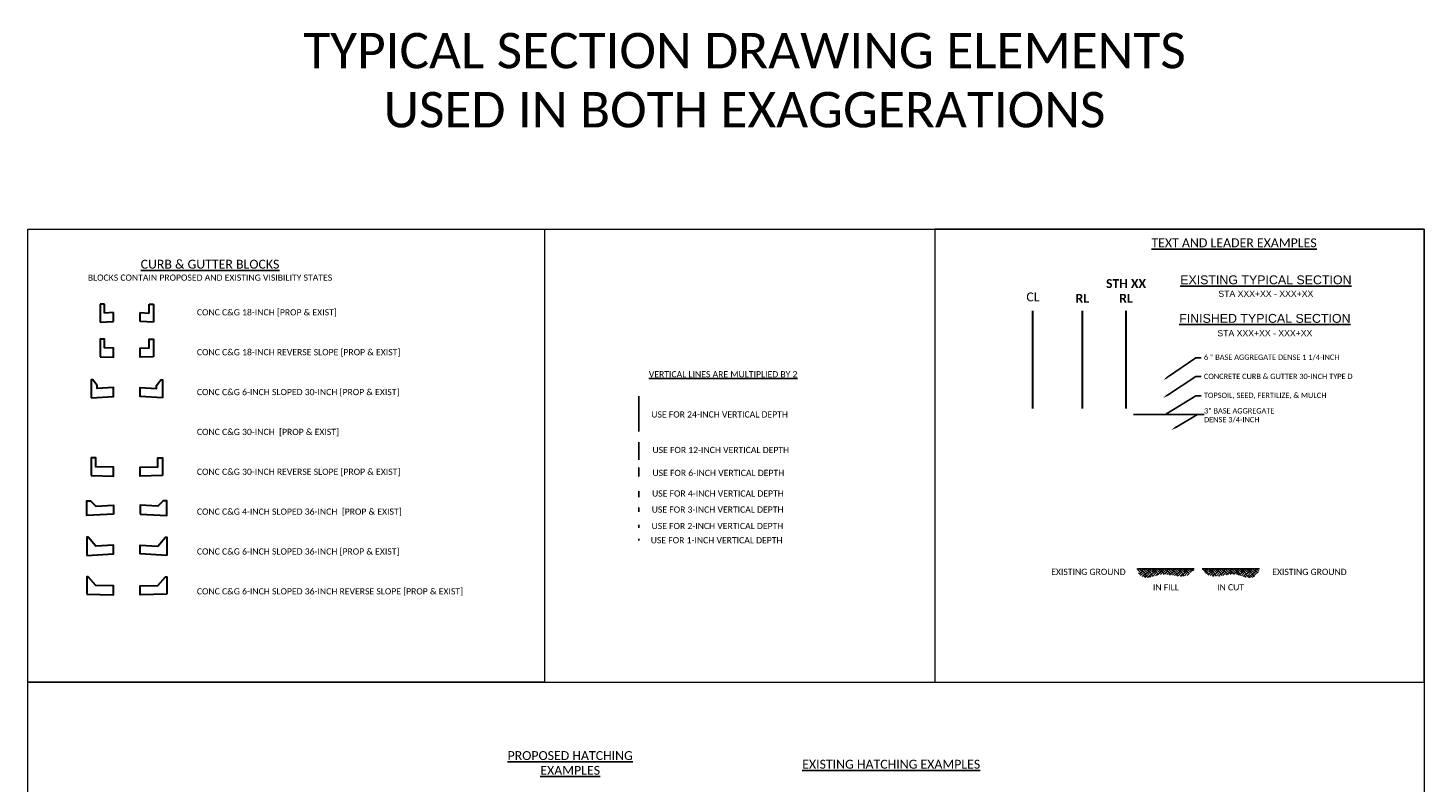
# Model space of a CAD drawing. Extents: x 3480 to 4622, y 4336 to 4703.
# Tile 13 of 33: x 3658 to 3816, y 4614 to 4699. Entities that reach past the tile are written whole.
import ezdxf
from ezdxf import colors
from ezdxf.entities.mleader import LeaderData, LeaderLine
from ezdxf.enums import TextEntityAlignment as Align
from ezdxf.math import Vec2, Vec3

# ---------------------------------------------------------------- set-up
doc = ezdxf.new("R2010")
doc.units = 0
doc.header["$MEASUREMENT"] = 0
doc.layers.add('E_MISC_TYPS', color=252, linetype='Continuous', lineweight=25)
doc.layers.add('P_MISC_TYPS', color=7, linetype='Continuous', lineweight=25)
doc.layers.add('P_MISC_NoPlot', color=7, linetype='Continuous', lineweight=18, plot=False)
doc.layers.add('P_MISC_TXT', color=7, linetype='Continuous')
doc.styles.add('ArialRegular', font='arial.ttf')
doc.styles.add('CalibriLight', font='calibril.ttf')

# ---------------------------------------------------------------- blocks, each defined once
blk = doc.blocks.new('CONC C&G 6-INCH SLOPED 36-INCH REV SLOPE-VERT2')
at = {"layer": 'P_MISC_TYPS', "lineweight": 30, "flags": 128}
blk.add_lwpolyline([(-0.3, -0.09399999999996), (0, -0.09999999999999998), (0, 0), (-0.2, 0.00399999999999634), (-0.2858518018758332, 0.1039999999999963), (-0.3, 0.1039999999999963)], close=True, dxfattribs=at)
blk = doc.blocks.new('CONC C&G 6-INCH SLOPED 36-INCH-VERT 2')
at = {"layer": 'P_MISC_TYPS', "lineweight": 30, "flags": 128}
blk.add_lwpolyline([(-0.3, -0.11875), (0, -0.09999999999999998), (0, 0), (-0.2, -0.01250000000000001), (-0.2858518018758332, 0.08750000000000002), (-0.3, 0.08750000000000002)], close=True, dxfattribs=at)
blk = doc.blocks.new('CONC C&G 4-INCH SLOPED 36-INCH-VERT 2')
at = {"layer": 'P_MISC_TYPS', "lineweight": 30}
blk.add_lwpolyline([(0, -0.09999999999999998), (-0.2996105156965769, -0.1187256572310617), (-0.2996105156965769, 0.04827434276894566), (-0.2579406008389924, 0.04819010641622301), (-0.1996105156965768, -0.01247565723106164), (0, 0)], close=True, dxfattribs=at)
blk = doc.blocks.new('CONC C&G 6-INCH SLOPED 30-INCH-VERT 2')
at = {"layer": 'P_MISC_TYPS', "lineweight": 30, "flags": 128}
blk.add_lwpolyline([(-2.5, -1.15625), (0, -1), (0, 0), (-1.833300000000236, -0.114581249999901), (-1.833300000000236, 0.2187187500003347), (-2.333300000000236, 0.885418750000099), (-2.5, 0.885418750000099)], close=True, dxfattribs=at)
blk = doc.blocks.new('*U122')
at = {"layer": 'P_MISC_TYPS', "lineweight": 30}
for p, q in [((-0.09999999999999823, 0.09375000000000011), (-0.1499999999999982, 0.09375000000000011)), ((-0.1499999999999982, 0.09375000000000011), (-0.1499999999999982, -0.1093749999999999)), ((-0.09999999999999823, -0.006249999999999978), (-0.09999999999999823, 0.09375000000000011)), ((1.77635683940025e-15, 1.110223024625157e-16), (-0.09999999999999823, -0.006249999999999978)), ((1.77635683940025e-15, -0.09999999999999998), (1.77635683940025e-15, 1.110223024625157e-16)), ((-0.1499999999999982, -0.1093749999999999), (1.77635683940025e-15, -0.09999999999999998))]:
    blk.add_line(p, q, dxfattribs=at)
blk = doc.blocks.new('*U123')
at = {"layer": 'P_MISC_TYPS', "lineweight": 30, "flags": 128}
blk.add_lwpolyline([(-1.5, -0.9700000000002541), (-3.67394039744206e-16, -1), (0, 0), (-1, 0.02000000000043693), (-0.9999999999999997, 1.020000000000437), (-1.5, 1.020000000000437)], close=True, dxfattribs=at)
blk = doc.blocks.new('*U124')
at = {"layer": 'P_MISC_TYPS', "lineweight": 30, "flags": 128}
blk.add_lwpolyline([(-2.5, -0.9499999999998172), (-3.673940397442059e-16, -1), (0, 0), (-2, 0.05000000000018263), (-2, 1.050000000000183), (-2.5, 1.050000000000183)], close=True, dxfattribs=at)
blk = doc.blocks.new('Ex-ground-lt')
at = {"layer": 'E_MISC_TYPS'}
h = blk.add_hatch(dxfattribs=at)
h.set_pattern_fill('EARTH', color=256, scale=2, angle=45)
h.set_pattern_definition([(45, (-9.54236912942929, -0.5208949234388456), (5.551115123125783e-17, 0.7071067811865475), [0.5, -0.5]), (45, (-9.67495165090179, -0.3883124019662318), (5.551115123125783e-17, 0.7071067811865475), [0.5, -0.5]), (45, (-9.80753417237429, -0.2557298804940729), (5.551115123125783e-17, 0.7071067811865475), [0.5, -0.5]), (135, (-9.80753417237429, -0.1673415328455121), (-0.7071067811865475, 1.110223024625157e-16), [0.5, -0.5]), (135, (-9.67495165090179, -0.03475901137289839), (-0.7071067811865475, 1.110223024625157e-16), [0.5, -0.5]), (135, (-9.54236912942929, 0.0978235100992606), (-0.7071067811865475, 1.110223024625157e-16), [0.5, -0.5])])
edge = h.paths.add_edge_path()
edge.add_spline(control_points=[(0, 0), (-0.1667709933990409, -0.2501223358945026), (-0.4736790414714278, -0.7104215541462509), (-1.463185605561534, -0.8911352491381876), (-2.381318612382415, -0.755076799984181), (-3.253818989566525, -0.5802225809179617), (-4.081324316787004, -0.657111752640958), (-4.853536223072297, -0.9784501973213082), (-5.688493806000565, -1.056575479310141), (-6.187479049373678, -0.6739219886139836), (-6.303114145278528, -0.4288463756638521), (-6.501457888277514, 0.0147856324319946), (-6.396549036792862, 1.364242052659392e-12)], knot_values=[0, 0, 0, 0, 0.8622994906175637, 1.586886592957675, 2.837364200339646, 3.668325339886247, 4.237981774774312, 5.294815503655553, 6.196677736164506, 6.590522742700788, 6.994085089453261, 7.325010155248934, 7.325010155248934, 7.325010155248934, 7.325010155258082], degree=3, periodic=0)
edge.add_line((-6.396549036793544, 0), (0, 0))
blk.add_line((-6.396549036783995, 0), (0, 0), dxfattribs=at)
blk = doc.blocks.new('Ex-ground-rt')
at = {"layer": 'E_MISC_TYPS'}
h = blk.add_hatch(dxfattribs=at)
h.set_pattern_fill('EARTH', color=256, scale=2, angle=45)
h.set_pattern_definition([(45, (3.2507289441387, -0.5208949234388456), (5.551115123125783e-17, 0.7071067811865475), [0.5, -0.5]), (45, (3.1181464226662, -0.3883124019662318), (5.551115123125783e-17, 0.7071067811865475), [0.5, -0.5]), (45, (2.9855639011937, -0.2557298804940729), (5.551115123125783e-17, 0.7071067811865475), [0.5, -0.5]), (135, (2.9855639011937, -0.1673415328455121), (-0.7071067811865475, 1.110223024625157e-16), [0.5, -0.5]), (135, (3.1181464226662, -0.03475901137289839), (-0.7071067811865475, 1.110223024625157e-16), [0.5, -0.5]), (135, (3.2507289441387, 0.0978235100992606), (-0.7071067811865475, 1.110223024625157e-16), [0.5, -0.5])])
edge = h.paths.add_edge_path()
edge.add_spline(control_points=[(0, 0), (0.1667709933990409, -0.2501223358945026), (0.4736790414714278, -0.7104215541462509), (1.463185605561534, -0.8911352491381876), (2.381318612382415, -0.755076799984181), (3.253818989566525, -0.5802225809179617), (4.081324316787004, -0.657111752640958), (4.853536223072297, -0.9784501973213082), (5.688493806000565, -1.056575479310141), (6.187479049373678, -0.6739219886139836), (6.303114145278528, -0.4288463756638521), (6.501457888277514, 0.0147856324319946), (6.396549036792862, 1.364242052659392e-12)], knot_values=[0, 0, 0, 0, 0.8622994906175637, 1.586886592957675, 2.837364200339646, 3.668325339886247, 4.237981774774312, 5.294815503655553, 6.196677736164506, 6.590522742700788, 6.994085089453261, 7.325010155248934, 7.325010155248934, 7.325010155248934, 7.325010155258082], degree=3, periodic=0)
edge.add_line((6.396549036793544, 0), (0, 0))
blk.add_line((6.396549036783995, 0), (0, 0), dxfattribs=at)
blk = doc.blocks.new('TypSec-Existing')
at = {"style": 'ArialRegular'}
for tag, height, p in [('EXISTINGTYPICALSECTION', 0.1, (0.0002038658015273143, 0.02007822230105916)), ('STA1', 0.07, (3.740066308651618e-06, -0.1221959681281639))]:
    blk.add_attdef(tag, text='', height=height, dxfattribs=at).set_placement(p, align=Align.CENTER)
blk = doc.blocks.new('TypSec-Finished')
at = {"style": 'ArialRegular'}
for tag, height, p in [('FINISHEDTYPICALSECTION', 0.1, (-2.03361071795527e-05, 0.02958671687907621)), ('STA1', 0.07, (9.734718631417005e-05, -0.1223365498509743))]:
    blk.add_attdef(tag, text='', height=height, dxfattribs=at).set_placement(p, align=Align.CENTER)
blk = doc.blocks.new('Center Line')
at = {"layer": 'P_MISC_TYPS', "lineweight": 30}
blk.add_line((0, 0), (0, 11.00003416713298), dxfattribs=at)
at = {"layer": 'P_MISC_TYPS', "style": 'CalibriLight'}
blk.add_text('CL', height=1, dxfattribs=at).set_placement((0, 12.58601558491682), align=Align.MIDDLE_CENTER)
blk = doc.blocks.new('Reference Line')
at = {"layer": 'P_MISC_TXT', "lineweight": 30}
blk.add_line((0, 0), (0, 11.00003416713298), dxfattribs=at)
at = {"layer": 'P_MISC_TXT', "lineweight": 30, "insert": (0, 12.92208715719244), "char_height": 1, "width": 1.989664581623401, "attachment_point": 2, "style": 'CalibriLight'}
blk.add_mtext('{\\fCalibri Light|b1|i0|c0|p34;RL}', dxfattribs=at)

msp = doc.modelspace()

# ---------------------------------------------------------------- linework, layer by layer
at = {"layer": 'P_MISC_NoPlot'}
for points in [[(3658.435084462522, 4676.644931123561), (3815.935084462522, 4676.644931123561), (3815.935084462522, 4579.144931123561), (3658.435084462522, 4579.144931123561)], [(3658.435084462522, 4676.644931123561), (3716.719596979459, 4676.644931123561), (3716.719596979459, 4625.494427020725), (3658.435084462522, 4625.494427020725)], [(3815.935084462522, 4676.644931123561), (3760.730641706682, 4676.644931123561), (3760.730641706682, 4625.494427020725), (3815.935084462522, 4625.494427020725)]]:
    msp.add_lwpolyline(points, close=True, dxfattribs=at)
at = {"layer": 'P_MISC_NoPlot', "flags": 128}
msp.add_lwpolyline([(3658.435084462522, 4625.494427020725), (3815.935084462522, 4625.494427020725)], dxfattribs=at)
at = {"layer": 'P_MISC_TXT', "lineweight": 30}
msp.add_line((3782.310224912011, 4656.411491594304), (3782.310224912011, 4667.411525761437), dxfattribs=at)
at = {"layer": 'P_MISC_TYPS'}
for p, q in [((3727.342953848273, 4653.797833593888), (3727.342953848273, 4657.797833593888)), ((3727.342953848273, 4652.596447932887), (3727.342953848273, 4650.596447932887)), ((3727.342953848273, 4649.722636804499), (3727.342953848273, 4648.722636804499)), ((3727.342953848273, 4647.070821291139), (3727.342953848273, 4646.403821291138)), ((3727.342953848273, 4645.232128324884), (3727.342953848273, 4644.732128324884)), ((3727.342953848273, 4643.273529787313), (3727.342953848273, 4642.940195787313)), ((3727.342953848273, 4641.667835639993), (3727.342953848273, 4641.501165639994))]:
    msp.add_line(p, q, dxfattribs=at)

# ---------------------------------------------------------------- block references
at = {"yscale": 10, "zscale": 10}
for name, p, xscale in [('*U122', (3668.086716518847, 4667.234147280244), 10), ('*U122', (3671.102761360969, 4667.234147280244), -10), ('CONC C&G 4-INCH SLOPED 36-INCH-VERT 2', (3668.086716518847, 4645.489242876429), 10), ('CONC C&G 4-INCH SLOPED 36-INCH-VERT 2', (3671.102761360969, 4645.489242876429), -10), ('CONC C&G 6-INCH SLOPED 36-INCH-VERT 2', (3668.086716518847, 4640.989184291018), 10), ('CONC C&G 6-INCH SLOPED 36-INCH-VERT 2', (3671.102761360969, 4640.989184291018), -10), ('CONC C&G 6-INCH SLOPED 36-INCH REV SLOPE-VERT2', (3668.086716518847, 4636.363513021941), 10), ('CONC C&G 6-INCH SLOPED 36-INCH REV SLOPE-VERT2', (3671.102761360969, 4636.363513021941), -10)]:
    msp.add_blockref(name, p, dxfattribs=dict(at, xscale=xscale))
msp.add_blockref('CONC C&G 6-INCH SLOPED 30-INCH-VERT 2', (3668.086716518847, 4658.762825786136))
at = {"xscale": -1}
msp.add_blockref('CONC C&G 6-INCH SLOPED 30-INCH-VERT 2', (3671.102761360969, 4658.762825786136), dxfattribs=at)
at = {"layer": 'P_MISC_NoPlot'}
for name, p in [('Center Line', (3771.816083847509, 4656.411491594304)), ('Reference Line', (3777.384618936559, 4656.411491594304))]:
    msp.add_blockref(name, p, dxfattribs=at)
at = {"layer": 'P_MISC_TXT'}
for name, p in [('Ex-ground-lt', (3789.998160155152, 4638.304943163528)), ('Ex-ground-rt', (3790.910618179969, 4638.304943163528))]:
    msp.add_blockref(name, p, dxfattribs=at)
at = {"layer": 'P_MISC_TYPS', "xscale": 10, "yscale": 10, "zscale": 10}
for name, p, values in [('TypSec-Existing', (3798.084284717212, 4670.229022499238), {'EXISTINGTYPICALSECTION': '%%UEXISTING TYPICAL SECTION', 'STA1': 'STA XXX+XX - XXX+XX'}), ('TypSec-Finished', (3797.97434664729, 4665.779359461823), {'FINISHEDTYPICALSECTION': '%%UFINISHED TYPICAL SECTION', 'STA1': 'STA XXX+XX - XXX+XX'})]:
    msp.add_blockref(name, p, dxfattribs=at).add_auto_attribs(values)
at = {"layer": 'P_MISC_TYPS'}
for name, p in [('*U123', (3668.086716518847, 4663.212354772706)), ('*U124', (3668.086716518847, 4649.779016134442))]:
    msp.add_blockref(name, p, dxfattribs=at)
at = {"layer": 'P_MISC_TYPS', "xscale": -1}
for name, p in [('*U123', (3671.102761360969, 4663.212354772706)), ('*U124', (3671.102761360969, 4649.779016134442))]:
    msp.add_blockref(name, p, dxfattribs=at)

# ---------------------------------------------------------------- texts
at = {"layer": 'P_MISC_TXT', "style": 'CalibriLight'}
for s, insert, char_height, width, attachment_point in [('TYPICAL SECTION DRAWING ELEMENTS\\PUSED IN BOTH EXAGGERATIONS', (3739.268892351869, 4693.447725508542), 4, 120.7849134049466, 5), ('{\\LTEXT AND LEADER EXAMPLES}', (3794.499388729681, 4675.101821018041), 1, 19.65293965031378, 5), ('{\\LCURB & GUTTER BLOCKS } \\P{\\H0.7x;BLOCKS CONTAIN PROPOSED AND EXISTING VISIBILITY STATES}', (3678.977533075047, 4672.00677472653), 1, 43.3706850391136, 5), ('CONC C&G 18-INCH [PROP & EXIST]', (3677.49525340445, 4667.608059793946), 0.7000000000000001, 16.90464774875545, 1), ('CONC C&G 18-INCH REVERSE SLOPE [PROP & EXIST]', (3677.49525340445, 4663.108059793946), 0.7000000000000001, 24.23156907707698, 1), ('{\\LVERTICAL LINES ARE MULTIPLIED BY 2}', (3728.483787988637, 4660.616066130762), 0.7000000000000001, 22.64782984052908, 1), ('CONC C&G 6-INCH SLOPED 30-INCH [PROP & EXIST]', (3677.49525340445, 4658.608059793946), 0.7000000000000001, 23.60206382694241, 1), ('USE FOR 24-INCH VERTICAL DEPTH', (3728.753946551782, 4656.080083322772), 0.7000000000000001, 19.64168476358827, 1), ('CONC C&G 30-INCH  [PROP & EXIST]', (3677.49525340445, 4654.108059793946), 0.7000000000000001, 16.90464774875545, 1), ('USE FOR 12-INCH VERTICAL DEPTH', (3728.885534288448, 4652.069742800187), 0.7000000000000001, 19.64168476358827, 1), ('CONC C&G 30-INCH REVERSE SLOPE [PROP & EXIST]', (3677.49525340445, 4649.608059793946), 0.7000000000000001, 23.77290281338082, 1), ('USE FOR 6-INCH VERTICAL DEPTH', (3728.885534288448, 4649.478307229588), 0.7000000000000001, 19.64168476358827, 1), ('USE FOR 4-INCH VERTICAL DEPTH', (3728.838079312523, 4647.154810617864), 0.7000000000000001, 19.64168476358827, 1), ('CONC C&G 4-INCH SLOPED 36-INCH  [PROP & EXIST]', (3677.49525340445, 4645.108059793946), 0.7000000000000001, 25.30925392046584, 1), ('USE FOR 3-INCH VERTICAL DEPTH', (3728.808302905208, 4645.339927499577), 0.7000000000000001, 19.64168476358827, 1), ('USE FOR 2-INCH VERTICAL DEPTH', (3728.785670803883, 4643.485463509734), 0.7000000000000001, 19.64168476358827, 1), ('USE FOR 1-INCH VERTICAL DEPTH', (3728.695140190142, 4641.879769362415), 0.7000000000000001, 19.64168476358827, 1), ('CONC C&G 6-INCH SLOPED 36-INCH [PROP & EXIST]', (3677.49525340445, 4640.608059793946), 0.7000000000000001, 23.92367983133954, 1), ('EXISTING GROUND', (3773.871816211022, 4638.308281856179), 0.7000000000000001, 8.500669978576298, 1), ('EXISTING GROUND', (3798.807167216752, 4638.304943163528), 0.7000000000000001, 8.500669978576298, 1), ('CONC C&G 6-INCH SLOPED 36-INCH REVERSE SLOPE [PROP & EXIST]', (3677.49525340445, 4636.108059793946), 0.7000000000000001, 30.57178869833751, 1), ('IN FILL', (3786.799885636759, 4636.56797677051), 0.7000000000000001, 4.029880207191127, 2), ('IN CUT', (3794.10889269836, 4636.56797677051), 0.7000000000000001, 4.029880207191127, 2), ('{\\LPROPOSED HATCHING EXAMPLES}', (3719.608619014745, 4616.377404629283), 1, 19.65293965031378, 5), ('\\pxt17;{\\LEXISTING HATCHING EXAMPLES}', (3755.823584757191, 4616.234895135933), 1, 19.65293965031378, 5)]:
    msp.add_mtext(s, dxfattribs=dict(at, insert=insert, char_height=char_height, width=width, attachment_point=attachment_point))
at = {"layer": 'P_MISC_TXT', "lineweight": 30, "insert": (3782.310224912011, 4671.00879393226), "char_height": 1, "width": 4.545305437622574, "attachment_point": 2, "style": 'CalibriLight'}
msp.add_mtext('{\\fCalibri Light|b1|i0|c0|p34;STH XX RL}', dxfattribs=at)

# ---------------------------------------------------------------- leaders
at = {"layer": 'P_MISC_TXT'}
ml = msp.add_multileader_mtext('Standard', dxfattribs=at)
ml.set_content('\\A1;6 " BASE AGGREGATE DENSE 1 1/4-INCH', color=256, style='CalibriLight')
ml.set_leader_properties(color=256, linetype='ByLayer', lineweight=-1)
ml.build(insert=Vec2(0, 0))
ml.multileader.update_dxf_attribs({"dogleg_length": 0.06, "arrow_head_size": 0.6, "scale": 10})
ctx = ml.context
ctx.base_point, ctx.scale, ctx.char_height, ctx.arrow_head_size, ctx.landing_gap_size, ctx.plane_origin = Vec3(3790.799765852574, 4662.129724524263), 10, 0.6, 0.6, 0.3, Vec3(3786.481532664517, 4659.581810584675)
notes = []
notes.append((ctx, [(0, (1, 1, 0), (3790.199765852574, 4662.129724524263), (1, 0), 0.6, [(0, [(3786.481532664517, 4659.581810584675)], 0, [])])]))
ctx.mtext.insert, ctx.mtext.flow_direction = Vec3(3791.099765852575, 4662.49180144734), 5
ml = msp.add_multileader_mtext('Standard', dxfattribs=at)
ml.set_content('CONCRETE CURB & GUTTER 30-INCH TYPE D', color=256, style='CalibriLight')
ml.set_leader_properties(color=256, linetype='ByLayer', lineweight=-1)
ml.build(insert=Vec2(0, 0))
ml.multileader.update_dxf_attribs({"dogleg_length": 0.06, "arrow_head_size": 0.6, "scale": 10})
ctx = ml.context
ctx.base_point, ctx.scale, ctx.char_height, ctx.arrow_head_size, ctx.landing_gap_size, ctx.plane_origin = Vec3(3790.799765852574, 4660.02019581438), 10, 0.6, 0.6, 0.3, Vec3(3786.481532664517, 4657.581810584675)
notes.append((ctx, [(0, (1, 1, 0), (3790.199765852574, 4660.02019581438), (1, 0), 0.6, [(0, [(3786.481532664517, 4657.581810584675)], 0, [])])]))
ctx.mtext.insert, ctx.mtext.flow_direction = Vec3(3791.099765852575, 4660.324118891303), 5
ml = msp.add_multileader_mtext('Standard', dxfattribs=at)
ml.set_content('TOPSOIL, SEED, FERTILIZE, & MULCH', color=256, style='CalibriLight')
ml.set_leader_properties(color=256, linetype='ByLayer', lineweight=-1)
ml.build(insert=Vec2(0, 0))
ml.multileader.update_dxf_attribs({"dogleg_length": 0.06, "arrow_head_size": 0.6, "scale": 10})
ctx = ml.context
ctx.base_point, ctx.scale, ctx.char_height, ctx.arrow_head_size, ctx.landing_gap_size, ctx.plane_origin = Vec3(3790.799765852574, 4657.824149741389), 10, 0.6, 0.6, 0.3, Vec3(3786.481532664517, 4655.581810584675)
notes.append((ctx, [(0, (1, 1, 0), (3790.199765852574, 4657.824149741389), (1, 0), 0.6, [(0, [(3786.481532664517, 4655.581810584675)], 0, [])])]))
ctx.mtext.insert, ctx.mtext.flow_direction = Vec3(3791.099765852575, 4658.190842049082), 5
ml = msp.add_multileader_mtext('Standard', dxfattribs=at)
ml.set_content('3" BASE AGGREGATE\\PDENSE 3/4-INCH', color=256, style='CalibriLight')
ml.set_leader_properties(linetype='Continuous', lineweight=-1)
ml.build(insert=Vec2(0, 0))
ml.multileader.update_dxf_attribs({"text_left_attachment_type": 6, "text_right_attachment_type": 6, "dogleg_length": 0.25, "arrow_head_size": 0.7000000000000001, "scale": 10})
ctx = ml.context
ctx.base_point, ctx.scale, ctx.char_height, ctx.arrow_head_size, ctx.landing_gap_size, ctx.plane_origin = Vec3(3791.115502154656, 4655.711898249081), 10, 0.6, 0.7000000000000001, 0, Vec3(3746.796277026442, 4633.067693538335)
ctx.left_attachment, ctx.right_attachment = 6, 6
notes.append((ctx, [(0, (1, 1, 0), (3790.382438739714, 4655.711898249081), (1, 0), 0.7330634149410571, [(0, [(3787.42324453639, 4653.978799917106)], 0, [])])]))
ctx.mtext.insert, ctx.mtext.flow_direction = Vec3(3791.115502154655, 4656.436052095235), 5
for ctx, leaders in notes:
    for number, flags, end, landing, length, lines in leaders:
        leader = LeaderData()
        leader.index, (leader.has_last_leader_line, leader.has_dogleg_vector, leader.attachment_direction) = number, flags
        leader.last_leader_point, leader.dogleg_vector, leader.dogleg_length = Vec3(end), Vec3(landing), length
        for number, points, colour, breaks in lines:
            line = LeaderLine()
            line.index, line.vertices, line.color, line.breaks = number, Vec3.list(points), colors.encode_raw_color(colour), breaks
            leader.lines.append(line)
        ctx.leaders.append(leader)

doc.saveas('drawing.dxf')
